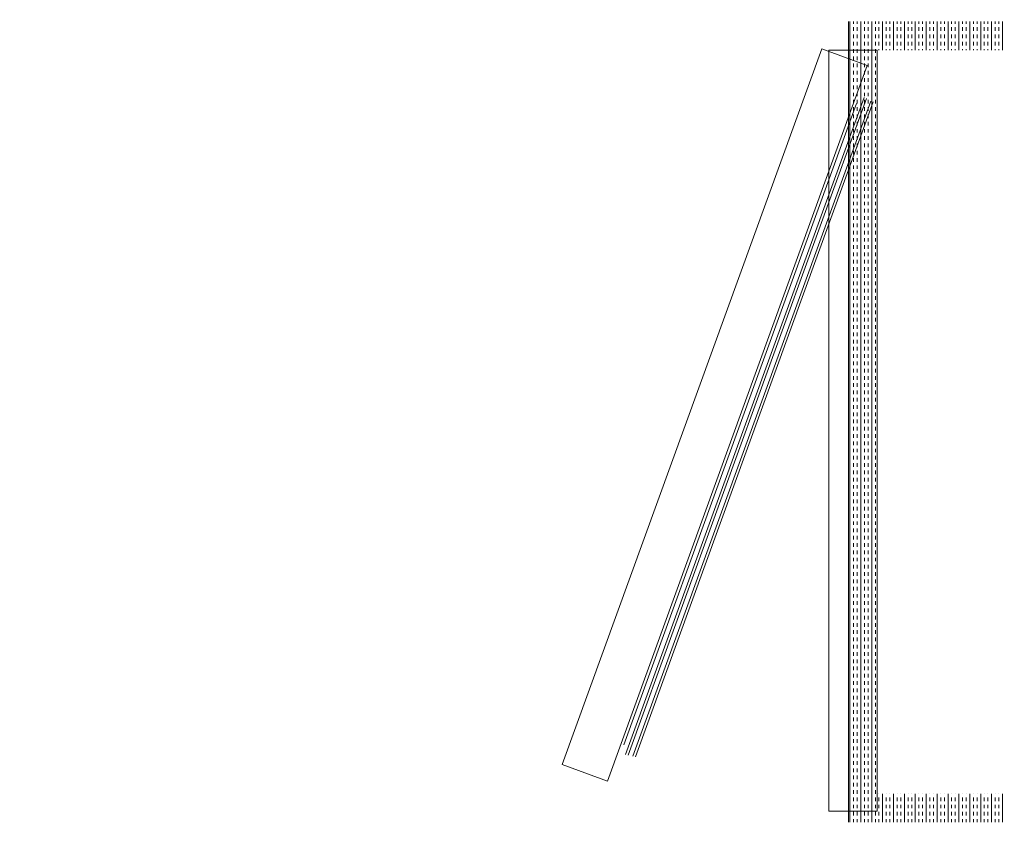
# Model space of a CAD drawing. Header units: millimetres. Extents: x -750 to 72845, y -24282 to 18874.
# Tile 150 of 154: x 69637 to 70500, y 15304 to 16007. Entities that reach past the tile are written whole.
import ezdxf

# ---------------------------------------------------------------- set-up
doc = ezdxf.new("R2010")
doc.units = ezdxf.units.MM
doc.header["$MEASUREMENT"] = 0
doc.layers.add('IRISH HOUSE_HYD AIRPORT_DRAINAGE LAYOUT 1$0$GREY SCALE', color=8, linetype='Continuous')
doc.layers.add('IRISH HOUSE_HYD AIRPORT_DRAINAGE LAYOUT 1$0$GREYSCALE', color=8, linetype='Continuous', lineweight=0)
doc.layers.add('M-MEP-ELPR-EQUIP', color=6, linetype='Continuous', lineweight=20)

# ---------------------------------------------------------------- blocks, each defined once
blk = doc.blocks.new('IRISH HOUSE_HYD AIRPORT_DRAINAGE LAYOUT 1$0$FLOOR PLAN')
at = {"layer": 'IRISH HOUSE_HYD AIRPORT_DRAINAGE LAYOUT 1$0$GREYSCALE', "color": 8, "lineweight": 0}
for p, q in [((20363.2, 15303.61), (20363.2, 16005.3)), ((20364.39, 15303.61), (20364.39, 16005.3)), ((20367.58, 16003.32), (20367.58, 16005.3)), ((20370.76, 16003.32), (20370.76, 16005.3)), ((20373.94, 15303.61), (20373.94, 16005.3)), ((20377.12, 16003.32), (20377.12, 16005.3)), ((20380.31, 16003.32), (20380.31, 16005.3)), ((20383.49, 15303.61), (20383.49, 16005.3)), ((20386.67, 16003.32), (20386.67, 16005.3)), ((20389.86, 16003.32), (20389.86, 16005.3)), ((20393.04, 15980.24), (20393.04, 16005.3)), ((20396.22, 16003.32), (20396.22, 16005.3)), ((20399.4, 16003.32), (20399.4, 16005.3)), ((20402.59, 15980.24), (20402.59, 16005.3)), ((20405.77, 16003.32), (20405.77, 16005.3)), ((20408.95, 16003.32), (20408.95, 16005.3)), ((20412.13, 15980.24), (20412.13, 16005.3)), ((20415.32, 16003.32), (20415.32, 16005.3)), ((20418.5, 16003.32), (20418.5, 16005.3)), ((20421.68, 15980.24), (20421.68, 16005.3)), ((20424.86, 16003.32), (20424.86, 16005.3)), ((20428.05, 16003.32), (20428.05, 16005.3)), ((20431.23, 15980.24), (20431.23, 16005.3)), ((20434.41, 16003.32), (20434.41, 16005.3)), ((20437.6, 16003.32), (20437.6, 16005.3)), ((20440.78, 15980.24), (20440.78, 16005.3)), ((20443.96, 16003.32), (20443.96, 16005.3)), ((20447.14, 16003.32), (20447.14, 16005.3)), ((20450.33, 15980.24), (20450.33, 16005.3)), ((20453.51, 16003.32), (20453.51, 16005.3)), ((20456.69, 16003.32), (20456.69, 16005.3)), ((20459.87, 15980.24), (20459.87, 16005.3)), ((20463.06, 16003.32), (20463.06, 16005.3)), ((20466.24, 16003.32), (20466.24, 16005.3)), ((20469.42, 15980.24), (20469.42, 16005.3)), ((20472.61, 16003.32), (20472.61, 16005.3)), ((20475.79, 16003.32), (20475.79, 16005.3)), ((20478.97, 15980.24), (20478.97, 16005.3)), ((20482.15, 16003.32), (20482.15, 16005.3)), ((20485.34, 16003.32), (20485.34, 16005.3)), ((20488.52, 15980.24), (20488.52, 16005.3)), ((20491.7, 16003.32), (20491.7, 16005.3)), ((20494.88, 16003.32), (20494.88, 16005.3)), ((20498.07, 15980.24), (20498.07, 16005.3)), ((20367.58, 15996.95), (20367.58, 16000.13)), ((20370.76, 15996.95), (20370.76, 16000.13)), ((20377.12, 15996.95), (20377.12, 16000.13)), ((20380.31, 15996.95), (20380.31, 16000.13)), ((20386.67, 15996.95), (20386.67, 16000.13)), ((20389.86, 15996.95), (20389.86, 16000.13)), ((20396.22, 15996.95), (20396.22, 16000.13)), ((20399.4, 15996.95), (20399.4, 16000.13)), ((20405.77, 15996.95), (20405.77, 16000.13)), ((20408.95, 15996.95), (20408.95, 16000.13)), ((20415.32, 15996.95), (20415.32, 16000.13)), ((20418.5, 15996.95), (20418.5, 16000.13)), ((20424.86, 15996.95), (20424.86, 16000.13)), ((20428.05, 15996.95), (20428.05, 16000.13)), ((20434.41, 15996.95), (20434.41, 16000.13)), ((20437.6, 15996.95), (20437.6, 16000.13)), ((20443.96, 15996.95), (20443.96, 16000.13)), ((20447.14, 15996.95), (20447.14, 16000.13)), ((20453.51, 15996.95), (20453.51, 16000.13)), ((20456.69, 15996.95), (20456.69, 16000.13)), ((20463.06, 15996.95), (20463.06, 16000.13)), ((20466.24, 15996.95), (20466.24, 16000.13)), ((20472.61, 15996.95), (20472.61, 16000.13)), ((20475.79, 15996.95), (20475.79, 16000.13)), ((20482.15, 15996.95), (20482.15, 16000.13)), ((20485.34, 15996.95), (20485.34, 16000.13)), ((20491.7, 15996.95), (20491.7, 16000.13)), ((20494.88, 15996.95), (20494.88, 16000.13)), ((20367.58, 15990.58), (20367.58, 15993.77)), ((20367.58, 15984.22), (20367.58, 15987.4)), ((20370.76, 15990.58), (20370.76, 15993.77)), ((20370.76, 15984.22), (20370.76, 15987.4)), ((20377.12, 15990.58), (20377.12, 15993.77)), ((20377.12, 15984.22), (20377.12, 15987.4)), ((20380.31, 15990.58), (20380.31, 15993.77)), ((20380.31, 15984.22), (20380.31, 15987.4)), ((20386.67, 15990.58), (20386.67, 15993.77)), ((20386.67, 15984.22), (20386.67, 15987.4)), ((20389.86, 15990.58), (20389.86, 15993.77)), ((20389.86, 15984.22), (20389.86, 15987.4)), ((20396.22, 15990.58), (20396.22, 15993.77)), ((20396.22, 15984.22), (20396.22, 15987.4)), ((20399.4, 15990.58), (20399.4, 15993.77)), ((20399.4, 15984.22), (20399.4, 15987.4)), ((20405.77, 15990.58), (20405.77, 15993.77)), ((20405.77, 15984.22), (20405.77, 15987.4)), ((20408.95, 15990.58), (20408.95, 15993.77)), ((20408.95, 15984.22), (20408.95, 15987.4)), ((20415.32, 15990.58), (20415.32, 15993.77)), ((20415.32, 15984.22), (20415.32, 15987.4)), ((20418.5, 15990.58), (20418.5, 15993.77)), ((20418.5, 15984.22), (20418.5, 15987.4)), ((20424.86, 15990.58), (20424.86, 15993.77)), ((20424.86, 15984.22), (20424.86, 15987.4)), ((20428.05, 15990.58), (20428.05, 15993.77)), ((20428.05, 15984.22), (20428.05, 15987.4)), ((20434.41, 15990.58), (20434.41, 15993.77)), ((20434.41, 15984.22), (20434.41, 15987.4)), ((20437.6, 15990.58), (20437.6, 15993.77)), ((20437.6, 15984.22), (20437.6, 15987.4)), ((20443.96, 15990.58), (20443.96, 15993.77)), ((20443.96, 15984.22), (20443.96, 15987.4)), ((20447.14, 15990.58), (20447.14, 15993.77)), ((20447.14, 15984.22), (20447.14, 15987.4)), ((20453.51, 15990.58), (20453.51, 15993.77)), ((20453.51, 15984.22), (20453.51, 15987.4)), ((20456.69, 15990.58), (20456.69, 15993.77)), ((20456.69, 15984.22), (20456.69, 15987.4)), ((20463.06, 15990.58), (20463.06, 15993.77)), ((20463.06, 15984.22), (20463.06, 15987.4)), ((20466.24, 15990.58), (20466.24, 15993.77)), ((20466.24, 15984.22), (20466.24, 15987.4)), ((20472.61, 15990.58), (20472.61, 15993.77)), ((20472.61, 15984.22), (20472.61, 15987.4)), ((20475.79, 15990.58), (20475.79, 15993.77)), ((20475.79, 15984.22), (20475.79, 15987.4)), ((20482.15, 15990.58), (20482.15, 15993.77)), ((20482.15, 15984.22), (20482.15, 15987.4)), ((20485.34, 15990.58), (20485.34, 15993.77)), ((20485.34, 15984.22), (20485.34, 15987.4)), ((20491.7, 15990.58), (20491.7, 15993.77)), ((20491.7, 15984.22), (20491.7, 15987.4)), ((20494.88, 15990.58), (20494.88, 15993.77)), ((20494.88, 15984.22), (20494.88, 15987.4)), ((20339.78, 15981.14), (20112.17, 15354.17)), ((20379.58, 15966.69), (20339.78, 15981.14)), ((20345.91, 15980.24), (20345.91, 15313.23)), ((20388.26, 15980.24), (20345.91, 15980.24)), ((20367.58, 15977.85), (20367.58, 15981.04)), ((20370.76, 15977.85), (20370.76, 15981.04)), ((20377.12, 15977.85), (20377.12, 15981.04)), ((20380.31, 15977.85), (20380.31, 15981.04)), ((20386.67, 15977.85), (20386.67, 15981.04)), ((20388.26, 15328.67), (20388.26, 15980.24)), ((20388.26, 15313.23), (20388.26, 15980.24)), ((20389.86, 15980.24), (20389.86, 15981.04)), ((20396.22, 15980.24), (20396.22, 15981.04)), ((20399.4, 15980.24), (20399.4, 15981.04)), ((20405.77, 15980.24), (20405.77, 15981.04)), ((20408.95, 15980.24), (20408.95, 15981.04)), ((20415.32, 15980.24), (20415.32, 15981.04)), ((20418.5, 15980.24), (20418.5, 15981.04)), ((20424.86, 15980.24), (20424.86, 15981.04)), ((20428.05, 15980.24), (20428.05, 15981.04)), ((20434.41, 15980.24), (20434.41, 15981.04)), ((20437.6, 15980.24), (20437.6, 15981.04)), ((20443.96, 15980.24), (20443.96, 15981.04)), ((20447.14, 15980.24), (20447.14, 15981.04)), ((20453.51, 15980.24), (20453.51, 15981.04)), ((20456.69, 15980.24), (20456.69, 15981.04)), ((20463.06, 15980.24), (20463.06, 15981.04)), ((20466.24, 15980.24), (20466.24, 15981.04)), ((20472.61, 15980.24), (20472.61, 15981.04)), ((20475.79, 15980.24), (20475.79, 15981.04)), ((20482.15, 15980.24), (20482.15, 15981.04)), ((20485.34, 15980.24), (20485.34, 15981.04)), ((20491.7, 15980.24), (20491.7, 15981.04)), ((20494.88, 15980.24), (20494.88, 15981.04)), ((20367.58, 15971.49), (20367.58, 15974.67)), ((20370.76, 15971.49), (20370.76, 15974.67)), ((20377.12, 15971.49), (20377.12, 15974.67)), ((20380.31, 15971.49), (20380.31, 15974.67)), ((20386.67, 15971.49), (20386.67, 15974.67)), ((20151.98, 15339.71), (20379.58, 15966.69)), ((20367.58, 15965.12), (20367.58, 15968.31)), ((20367.58, 15958.76), (20367.58, 15961.94)), ((20370.76, 15965.12), (20370.76, 15968.31)), ((20370.76, 15958.76), (20370.76, 15961.94)), ((20377.12, 15965.12), (20377.12, 15968.31)), ((20377.12, 15958.76), (20377.12, 15961.94)), ((20380.31, 15965.12), (20380.31, 15968.31)), ((20380.31, 15958.76), (20380.31, 15961.94)), ((20386.67, 15965.12), (20386.67, 15968.31)), ((20386.67, 15958.76), (20386.67, 15961.94)), ((20367.58, 15952.39), (20367.58, 15955.58)), ((20370.76, 15952.39), (20370.76, 15955.58)), ((20377.12, 15952.39), (20377.12, 15955.58)), ((20380.31, 15952.39), (20380.31, 15955.58)), ((20386.67, 15952.39), (20386.67, 15955.58)), ((20367.58, 15946.03), (20367.58, 15949.21)), ((20370.76, 15946.03), (20370.76, 15949.21)), ((20377.12, 15946.03), (20377.12, 15949.21)), ((20380.31, 15946.03), (20380.31, 15949.21)), ((20386.67, 15946.03), (20386.67, 15949.21)), ((20376.76, 15938.55), (20167.87, 15363.11)), ((20169.96, 15362.36), (20378.85, 15937.79)), ((20382.66, 15935.55), (20174.31, 15361.63)), ((20384.8, 15934.77), (20176.45, 15360.86)), ((20367.58, 15939.66), (20367.58, 15942.84)), ((20367.58, 15933.3), (20367.58, 15936.48)), ((20370.76, 15939.66), (20370.76, 15942.84)), ((20370.76, 15933.3), (20370.76, 15936.48)), ((20377.12, 15939.66), (20377.12, 15942.84)), ((20377.12, 15933.3), (20377.12, 15936.48)), ((20380.31, 15939.66), (20380.31, 15942.84)), ((20380.31, 15933.3), (20380.31, 15936.48)), ((20386.67, 15939.66), (20386.67, 15942.84)), ((20386.67, 15933.3), (20386.67, 15936.48)), ((20166.23, 15371.34), (20370.23, 15933.29)), ((20367.58, 15926.93), (20367.58, 15930.11)), ((20370.76, 15926.93), (20370.76, 15930.11)), ((20377.12, 15926.93), (20377.12, 15930.11)), ((20380.31, 15926.93), (20380.31, 15930.11)), ((20386.67, 15926.93), (20386.67, 15930.11)), ((20367.58, 15920.57), (20367.58, 15923.75)), ((20367.58, 15914.2), (20367.58, 15917.38)), ((20370.76, 15920.57), (20370.76, 15923.75)), ((20370.76, 15914.2), (20370.76, 15917.38)), ((20377.12, 15920.57), (20377.12, 15923.75)), ((20377.12, 15914.2), (20377.12, 15917.38)), ((20380.31, 15920.57), (20380.31, 15923.75)), ((20380.31, 15914.2), (20380.31, 15917.38)), ((20386.67, 15920.57), (20386.67, 15923.75)), ((20386.67, 15914.2), (20386.67, 15917.38)), ((20367.58, 15907.83), (20367.58, 15911.02)), ((20370.76, 15907.83), (20370.76, 15911.02)), ((20377.12, 15907.83), (20377.12, 15911.02)), ((20380.31, 15907.83), (20380.31, 15911.02)), ((20386.67, 15907.83), (20386.67, 15911.02)), ((20367.58, 15901.47), (20367.58, 15904.65)), ((20370.76, 15901.47), (20370.76, 15904.65)), ((20377.12, 15901.47), (20377.12, 15904.65)), ((20380.31, 15901.47), (20380.31, 15904.65)), ((20386.67, 15901.47), (20386.67, 15904.65)), ((20367.58, 15895.1), (20367.58, 15898.29)), ((20367.58, 15888.74), (20367.58, 15891.92)), ((20370.76, 15895.1), (20370.76, 15898.29)), ((20370.76, 15888.74), (20370.76, 15891.92)), ((20377.12, 15895.1), (20377.12, 15898.29)), ((20377.12, 15888.74), (20377.12, 15891.92)), ((20380.31, 15895.1), (20380.31, 15898.29)), ((20380.31, 15888.74), (20380.31, 15891.92)), ((20386.67, 15895.1), (20386.67, 15898.29)), ((20386.67, 15888.74), (20386.67, 15891.92)), ((20367.58, 15882.37), (20367.58, 15885.56)), ((20370.76, 15882.37), (20370.76, 15885.56)), ((20377.12, 15882.37), (20377.12, 15885.56)), ((20380.31, 15882.37), (20380.31, 15885.56)), ((20386.67, 15882.37), (20386.67, 15885.56)), ((20367.58, 15876.01), (20367.58, 15879.19)), ((20370.76, 15876.01), (20370.76, 15879.19)), ((20377.12, 15876.01), (20377.12, 15879.19)), ((20380.31, 15876.01), (20380.31, 15879.19)), ((20386.67, 15876.01), (20386.67, 15879.19)), ((20367.58, 15869.64), (20367.58, 15872.82)), ((20367.58, 15863.28), (20367.58, 15866.46)), ((20370.76, 15869.64), (20370.76, 15872.82)), ((20370.76, 15863.28), (20370.76, 15866.46)), ((20377.12, 15869.64), (20377.12, 15872.82)), ((20377.12, 15863.28), (20377.12, 15866.46)), ((20380.31, 15869.64), (20380.31, 15872.82)), ((20380.31, 15863.28), (20380.31, 15866.46)), ((20386.67, 15869.64), (20386.67, 15872.82)), ((20386.67, 15863.28), (20386.67, 15866.46)), ((20367.58, 15856.91), (20367.58, 15860.09)), ((20370.76, 15856.91), (20370.76, 15860.09)), ((20377.12, 15856.91), (20377.12, 15860.09)), ((20380.31, 15856.91), (20380.31, 15860.09)), ((20386.67, 15856.91), (20386.67, 15860.09)), ((20367.58, 15850.55), (20367.58, 15853.73)), ((20370.76, 15850.55), (20370.76, 15853.73)), ((20377.12, 15850.55), (20377.12, 15853.73)), ((20380.31, 15850.55), (20380.31, 15853.73)), ((20386.67, 15850.55), (20386.67, 15853.73)), ((20367.58, 15844.18), (20367.58, 15847.36)), ((20367.58, 15837.82), (20367.58, 15841)), ((20370.76, 15844.18), (20370.76, 15847.36)), ((20370.76, 15837.82), (20370.76, 15841)), ((20377.12, 15844.18), (20377.12, 15847.36)), ((20377.12, 15837.82), (20377.12, 15841)), ((20380.31, 15844.18), (20380.31, 15847.36)), ((20380.31, 15837.82), (20380.31, 15841)), ((20386.67, 15844.18), (20386.67, 15847.36)), ((20386.67, 15837.82), (20386.67, 15841)), ((20367.58, 15831.45), (20367.58, 15834.63)), ((20370.76, 15831.45), (20370.76, 15834.63)), ((20377.12, 15831.45), (20377.12, 15834.63)), ((20380.31, 15831.45), (20380.31, 15834.63)), ((20386.67, 15831.45), (20386.67, 15834.63)), ((20367.58, 15825.08), (20367.58, 15828.27)), ((20370.76, 15825.08), (20370.76, 15828.27)), ((20377.12, 15825.08), (20377.12, 15828.27)), ((20380.31, 15825.08), (20380.31, 15828.27)), ((20386.67, 15825.08), (20386.67, 15828.27)), ((20367.58, 15818.72), (20367.58, 15821.9)), ((20367.58, 15812.35), (20367.58, 15815.54)), ((20370.76, 15818.72), (20370.76, 15821.9)), ((20370.76, 15812.35), (20370.76, 15815.54)), ((20377.12, 15818.72), (20377.12, 15821.9)), ((20377.12, 15812.35), (20377.12, 15815.54)), ((20380.31, 15818.72), (20380.31, 15821.9)), ((20380.31, 15812.35), (20380.31, 15815.54)), ((20386.67, 15818.72), (20386.67, 15821.9)), ((20386.67, 15812.35), (20386.67, 15815.54)), ((20367.58, 15805.99), (20367.58, 15809.17)), ((20370.76, 15805.99), (20370.76, 15809.17)), ((20377.12, 15805.99), (20377.12, 15809.17)), ((20380.31, 15805.99), (20380.31, 15809.17)), ((20386.67, 15805.99), (20386.67, 15809.17)), ((20367.58, 15799.62), (20367.58, 15802.81)), ((20370.76, 15799.62), (20370.76, 15802.81)), ((20377.12, 15799.62), (20377.12, 15802.81)), ((20380.31, 15799.62), (20380.31, 15802.81)), ((20386.67, 15799.62), (20386.67, 15802.81)), ((20367.58, 15793.26), (20367.58, 15796.44)), ((20367.58, 15786.89), (20367.58, 15790.07)), ((20370.76, 15793.26), (20370.76, 15796.44)), ((20370.76, 15786.89), (20370.76, 15790.07)), ((20377.12, 15793.26), (20377.12, 15796.44)), ((20377.12, 15786.89), (20377.12, 15790.07)), ((20380.31, 15793.26), (20380.31, 15796.44)), ((20380.31, 15786.89), (20380.31, 15790.07)), ((20386.67, 15793.26), (20386.67, 15796.44)), ((20386.67, 15786.89), (20386.67, 15790.07)), ((20367.58, 15780.53), (20367.58, 15783.71)), ((20370.76, 15780.53), (20370.76, 15783.71)), ((20377.12, 15780.53), (20377.12, 15783.71)), ((20380.31, 15780.53), (20380.31, 15783.71)), ((20386.67, 15780.53), (20386.67, 15783.71)), ((20367.58, 15774.16), (20367.58, 15777.34)), ((20367.58, 15767.8), (20367.58, 15770.98)), ((20370.76, 15774.16), (20370.76, 15777.34)), ((20370.76, 15767.8), (20370.76, 15770.98)), ((20377.12, 15774.16), (20377.12, 15777.34)), ((20377.12, 15767.8), (20377.12, 15770.98)), ((20380.31, 15774.16), (20380.31, 15777.34)), ((20380.31, 15767.8), (20380.31, 15770.98)), ((20386.67, 15774.16), (20386.67, 15777.34)), ((20386.67, 15767.8), (20386.67, 15770.98)), ((20367.58, 15761.43), (20367.58, 15764.61)), ((20370.76, 15761.43), (20370.76, 15764.61)), ((20377.12, 15761.43), (20377.12, 15764.61)), ((20380.31, 15761.43), (20380.31, 15764.61)), ((20386.67, 15761.43), (20386.67, 15764.61)), ((20367.58, 15755.07), (20367.58, 15758.25)), ((20370.76, 15755.07), (20370.76, 15758.25)), ((20377.12, 15755.07), (20377.12, 15758.25)), ((20380.31, 15755.07), (20380.31, 15758.25)), ((20386.67, 15755.07), (20386.67, 15758.25)), ((20367.58, 15748.7), (20367.58, 15751.88)), ((20367.58, 15742.33), (20367.58, 15745.52)), ((20370.76, 15748.7), (20370.76, 15751.88)), ((20370.76, 15742.33), (20370.76, 15745.52)), ((20377.12, 15748.7), (20377.12, 15751.88)), ((20377.12, 15742.33), (20377.12, 15745.52)), ((20380.31, 15748.7), (20380.31, 15751.88)), ((20380.31, 15742.33), (20380.31, 15745.52)), ((20386.67, 15748.7), (20386.67, 15751.88)), ((20386.67, 15742.33), (20386.67, 15745.52)), ((20367.58, 15735.97), (20367.58, 15739.15)), ((20370.76, 15735.97), (20370.76, 15739.15)), ((20377.12, 15735.97), (20377.12, 15739.15)), ((20380.31, 15735.97), (20380.31, 15739.15)), ((20386.67, 15735.97), (20386.67, 15739.15)), ((20367.58, 15729.6), (20367.58, 15732.79)), ((20370.76, 15729.6), (20370.76, 15732.79)), ((20377.12, 15729.6), (20377.12, 15732.79)), ((20380.31, 15729.6), (20380.31, 15732.79)), ((20386.67, 15729.6), (20386.67, 15732.79)), ((20367.58, 15723.24), (20367.58, 15726.42)), ((20367.58, 15716.87), (20367.58, 15720.06)), ((20370.76, 15723.24), (20370.76, 15726.42)), ((20370.76, 15716.87), (20370.76, 15720.06)), ((20377.12, 15723.24), (20377.12, 15726.42)), ((20377.12, 15716.87), (20377.12, 15720.06)), ((20380.31, 15723.24), (20380.31, 15726.42)), ((20380.31, 15716.87), (20380.31, 15720.06)), ((20386.67, 15723.24), (20386.67, 15726.42)), ((20386.67, 15716.87), (20386.67, 15720.06)), ((20367.58, 15710.51), (20367.58, 15713.69)), ((20370.76, 15710.51), (20370.76, 15713.69)), ((20377.12, 15710.51), (20377.12, 15713.69)), ((20380.31, 15710.51), (20380.31, 15713.69)), ((20386.67, 15710.51), (20386.67, 15713.69)), ((20367.58, 15704.14), (20367.58, 15707.32)), ((20370.76, 15704.14), (20370.76, 15707.32)), ((20377.12, 15704.14), (20377.12, 15707.32)), ((20380.31, 15704.14), (20380.31, 15707.32)), ((20386.67, 15704.14), (20386.67, 15707.32)), ((20367.58, 15697.78), (20367.58, 15700.96)), ((20367.58, 15691.41), (20367.58, 15694.59)), ((20370.76, 15697.78), (20370.76, 15700.96)), ((20370.76, 15691.41), (20370.76, 15694.59)), ((20377.12, 15697.78), (20377.12, 15700.96)), ((20377.12, 15691.41), (20377.12, 15694.59)), ((20380.31, 15697.78), (20380.31, 15700.96)), ((20380.31, 15691.41), (20380.31, 15694.59)), ((20386.67, 15697.78), (20386.67, 15700.96)), ((20386.67, 15691.41), (20386.67, 15694.59)), ((20367.58, 15685.05), (20367.58, 15688.23)), ((20370.76, 15685.05), (20370.76, 15688.23)), ((20377.12, 15685.05), (20377.12, 15688.23)), ((20380.31, 15685.05), (20380.31, 15688.23)), ((20386.67, 15685.05), (20386.67, 15688.23)), ((20367.58, 15678.68), (20367.58, 15681.86)), ((20370.76, 15678.68), (20370.76, 15681.86)), ((20377.12, 15678.68), (20377.12, 15681.86)), ((20380.31, 15678.68), (20380.31, 15681.86)), ((20386.67, 15678.68), (20386.67, 15681.86)), ((20367.58, 15672.32), (20367.58, 15675.5)), ((20367.58, 15665.95), (20367.58, 15669.13)), ((20370.76, 15672.32), (20370.76, 15675.5)), ((20370.76, 15665.95), (20370.76, 15669.13)), ((20377.12, 15672.32), (20377.12, 15675.5)), ((20377.12, 15665.95), (20377.12, 15669.13)), ((20380.31, 15672.32), (20380.31, 15675.5)), ((20380.31, 15665.95), (20380.31, 15669.13)), ((20386.67, 15672.32), (20386.67, 15675.5)), ((20386.67, 15665.95), (20386.67, 15669.13)), ((20367.58, 15659.58), (20367.58, 15662.77)), ((20370.76, 15659.58), (20370.76, 15662.77)), ((20377.12, 15659.58), (20377.12, 15662.77)), ((20380.31, 15659.58), (20380.31, 15662.77)), ((20386.67, 15659.58), (20386.67, 15662.77)), ((20367.58, 15653.22), (20367.58, 15656.4)), ((20367.58, 15646.85), (20367.58, 15650.04)), ((20370.76, 15653.22), (20370.76, 15656.4)), ((20370.76, 15646.85), (20370.76, 15650.04)), ((20377.12, 15653.22), (20377.12, 15656.4)), ((20377.12, 15646.85), (20377.12, 15650.04)), ((20380.31, 15653.22), (20380.31, 15656.4)), ((20380.31, 15646.85), (20380.31, 15650.04)), ((20386.67, 15653.22), (20386.67, 15656.4)), ((20386.67, 15646.85), (20386.67, 15650.04)), ((20367.58, 15640.49), (20367.58, 15643.67)), ((20370.76, 15640.49), (20370.76, 15643.67)), ((20377.12, 15640.49), (20377.12, 15643.67)), ((20380.31, 15640.49), (20380.31, 15643.67)), ((20386.67, 15640.49), (20386.67, 15643.67)), ((20367.58, 15634.12), (20367.58, 15637.31)), ((20370.76, 15634.12), (20370.76, 15637.31)), ((20377.12, 15634.12), (20377.12, 15637.31)), ((20380.31, 15634.12), (20380.31, 15637.31)), ((20386.67, 15634.12), (20386.67, 15637.31)), ((20367.58, 15627.76), (20367.58, 15630.94)), ((20367.58, 15621.39), (20367.58, 15624.57)), ((20370.76, 15627.76), (20370.76, 15630.94)), ((20370.76, 15621.39), (20370.76, 15624.57)), ((20377.12, 15627.76), (20377.12, 15630.94)), ((20377.12, 15621.39), (20377.12, 15624.57)), ((20380.31, 15627.76), (20380.31, 15630.94)), ((20380.31, 15621.39), (20380.31, 15624.57)), ((20386.67, 15627.76), (20386.67, 15630.94)), ((20386.67, 15621.39), (20386.67, 15624.57)), ((20367.58, 15615.03), (20367.58, 15618.21)), ((20370.76, 15615.03), (20370.76, 15618.21)), ((20377.12, 15615.03), (20377.12, 15618.21)), ((20380.31, 15615.03), (20380.31, 15618.21)), ((20386.67, 15615.03), (20386.67, 15618.21)), ((20367.58, 15608.66), (20367.58, 15611.84)), ((20370.76, 15608.66), (20370.76, 15611.84)), ((20377.12, 15608.66), (20377.12, 15611.84)), ((20380.31, 15608.66), (20380.31, 15611.84)), ((20386.67, 15608.66), (20386.67, 15611.84)), ((20367.58, 15602.3), (20367.58, 15605.48)), ((20367.58, 15595.93), (20367.58, 15599.11)), ((20370.76, 15602.3), (20370.76, 15605.48)), ((20370.76, 15595.93), (20370.76, 15599.11)), ((20377.12, 15602.3), (20377.12, 15605.48)), ((20377.12, 15595.93), (20377.12, 15599.11)), ((20380.31, 15602.3), (20380.31, 15605.48)), ((20380.31, 15595.93), (20380.31, 15599.11)), ((20386.67, 15602.3), (20386.67, 15605.48)), ((20386.67, 15595.93), (20386.67, 15599.11)), ((20367.58, 15589.57), (20367.58, 15592.75)), ((20370.76, 15589.57), (20370.76, 15592.75)), ((20377.12, 15589.57), (20377.12, 15592.75)), ((20380.31, 15589.57), (20380.31, 15592.75)), ((20386.67, 15589.57), (20386.67, 15592.75)), ((20367.58, 15583.2), (20367.58, 15586.38)), ((20370.76, 15583.2), (20370.76, 15586.38)), ((20377.12, 15583.2), (20377.12, 15586.38)), ((20380.31, 15583.2), (20380.31, 15586.38)), ((20386.67, 15583.2), (20386.67, 15586.38)), ((20367.58, 15576.83), (20367.58, 15580.02)), ((20367.58, 15570.47), (20367.58, 15573.65)), ((20370.76, 15576.83), (20370.76, 15580.02)), ((20370.76, 15570.47), (20370.76, 15573.65)), ((20377.12, 15576.83), (20377.12, 15580.02)), ((20377.12, 15570.47), (20377.12, 15573.65)), ((20380.31, 15576.83), (20380.31, 15580.02)), ((20380.31, 15570.47), (20380.31, 15573.65)), ((20386.67, 15576.83), (20386.67, 15580.02)), ((20386.67, 15570.47), (20386.67, 15573.65)), ((20367.58, 15564.1), (20367.58, 15567.29)), ((20370.76, 15564.1), (20370.76, 15567.29)), ((20377.12, 15564.1), (20377.12, 15567.29)), ((20380.31, 15564.1), (20380.31, 15567.29)), ((20386.67, 15564.1), (20386.67, 15567.29)), ((20367.58, 15557.74), (20367.58, 15560.92)), ((20370.76, 15557.74), (20370.76, 15560.92)), ((20377.12, 15557.74), (20377.12, 15560.92)), ((20380.31, 15557.74), (20380.31, 15560.92)), ((20386.67, 15557.74), (20386.67, 15560.92)), ((20367.58, 15551.37), (20367.58, 15554.56)), ((20367.58, 15545.01), (20367.58, 15548.19)), ((20370.76, 15551.37), (20370.76, 15554.56)), ((20370.76, 15545.01), (20370.76, 15548.19)), ((20377.12, 15551.37), (20377.12, 15554.56)), ((20377.12, 15545.01), (20377.12, 15548.19)), ((20380.31, 15551.37), (20380.31, 15554.56)), ((20380.31, 15545.01), (20380.31, 15548.19)), ((20386.67, 15551.37), (20386.67, 15554.56)), ((20386.67, 15545.01), (20386.67, 15548.19)), ((20367.58, 15538.64), (20367.58, 15541.82)), ((20370.76, 15538.64), (20370.76, 15541.82)), ((20377.12, 15538.64), (20377.12, 15541.82)), ((20380.31, 15538.64), (20380.31, 15541.82)), ((20386.67, 15538.64), (20386.67, 15541.82)), ((20367.58, 15532.28), (20367.58, 15535.46)), ((20367.58, 15525.91), (20367.58, 15529.09)), ((20370.76, 15532.28), (20370.76, 15535.46)), ((20370.76, 15525.91), (20370.76, 15529.09)), ((20377.12, 15532.28), (20377.12, 15535.46)), ((20377.12, 15525.91), (20377.12, 15529.09)), ((20380.31, 15532.28), (20380.31, 15535.46)), ((20380.31, 15525.91), (20380.31, 15529.09)), ((20386.67, 15532.28), (20386.67, 15535.46)), ((20386.67, 15525.91), (20386.67, 15529.09)), ((20367.58, 15519.55), (20367.58, 15522.73)), ((20370.76, 15519.55), (20370.76, 15522.73)), ((20377.12, 15519.55), (20377.12, 15522.73)), ((20380.31, 15519.55), (20380.31, 15522.73)), ((20386.67, 15519.55), (20386.67, 15522.73)), ((20367.58, 15513.18), (20367.58, 15516.36)), ((20370.76, 15513.18), (20370.76, 15516.36)), ((20377.12, 15513.18), (20377.12, 15516.36)), ((20380.31, 15513.18), (20380.31, 15516.36)), ((20386.67, 15513.18), (20386.67, 15516.36)), ((20367.58, 15506.82), (20367.58, 15510)), ((20367.58, 15500.45), (20367.58, 15503.63)), ((20370.76, 15506.82), (20370.76, 15510)), ((20370.76, 15500.45), (20370.76, 15503.63)), ((20377.12, 15506.82), (20377.12, 15510)), ((20377.12, 15500.45), (20377.12, 15503.63)), ((20380.31, 15506.82), (20380.31, 15510)), ((20380.31, 15500.45), (20380.31, 15503.63)), ((20386.67, 15506.82), (20386.67, 15510)), ((20386.67, 15500.45), (20386.67, 15503.63)), ((20367.58, 15494.08), (20367.58, 15497.27)), ((20370.76, 15494.08), (20370.76, 15497.27)), ((20377.12, 15494.08), (20377.12, 15497.27)), ((20380.31, 15494.08), (20380.31, 15497.27)), ((20386.67, 15494.08), (20386.67, 15497.27)), ((20367.58, 15487.72), (20367.58, 15490.9)), ((20370.76, 15487.72), (20370.76, 15490.9)), ((20377.12, 15487.72), (20377.12, 15490.9)), ((20380.31, 15487.72), (20380.31, 15490.9)), ((20386.67, 15487.72), (20386.67, 15490.9)), ((20367.58, 15481.35), (20367.58, 15484.54)), ((20367.58, 15474.99), (20367.58, 15478.17)), ((20370.76, 15481.35), (20370.76, 15484.54)), ((20370.76, 15474.99), (20370.76, 15478.17)), ((20377.12, 15481.35), (20377.12, 15484.54)), ((20377.12, 15474.99), (20377.12, 15478.17)), ((20380.31, 15481.35), (20380.31, 15484.54)), ((20380.31, 15474.99), (20380.31, 15478.17)), ((20386.67, 15481.35), (20386.67, 15484.54)), ((20386.67, 15474.99), (20386.67, 15478.17)), ((20367.58, 15468.62), (20367.58, 15471.81)), ((20370.76, 15468.62), (20370.76, 15471.81)), ((20377.12, 15468.62), (20377.12, 15471.81)), ((20380.31, 15468.62), (20380.31, 15471.81)), ((20386.67, 15468.62), (20386.67, 15471.81)), ((20367.58, 15462.26), (20367.58, 15465.44)), ((20370.76, 15462.26), (20370.76, 15465.44)), ((20377.12, 15462.26), (20377.12, 15465.44)), ((20380.31, 15462.26), (20380.31, 15465.44)), ((20386.67, 15462.26), (20386.67, 15465.44)), ((20367.58, 15455.89), (20367.58, 15459.07)), ((20367.58, 15449.53), (20367.58, 15452.71)), ((20370.76, 15455.89), (20370.76, 15459.07)), ((20370.76, 15449.53), (20370.76, 15452.71)), ((20377.12, 15455.89), (20377.12, 15459.07)), ((20377.12, 15449.53), (20377.12, 15452.71)), ((20380.31, 15455.89), (20380.31, 15459.07)), ((20380.31, 15449.53), (20380.31, 15452.71)), ((20386.67, 15455.89), (20386.67, 15459.07)), ((20386.67, 15449.53), (20386.67, 15452.71)), ((20367.58, 15443.16), (20367.58, 15446.34)), ((20370.76, 15443.16), (20370.76, 15446.34)), ((20377.12, 15443.16), (20377.12, 15446.34)), ((20380.31, 15443.16), (20380.31, 15446.34)), ((20386.67, 15443.16), (20386.67, 15446.34)), ((20367.58, 15436.8), (20367.58, 15439.98)), ((20370.76, 15436.8), (20370.76, 15439.98)), ((20377.12, 15436.8), (20377.12, 15439.98)), ((20380.31, 15436.8), (20380.31, 15439.98)), ((20386.67, 15436.8), (20386.67, 15439.98)), ((20367.58, 15430.43), (20367.58, 15433.61)), ((20367.58, 15424.07), (20367.58, 15427.25)), ((20370.76, 15430.43), (20370.76, 15433.61)), ((20370.76, 15424.07), (20370.76, 15427.25)), ((20377.12, 15430.43), (20377.12, 15433.61)), ((20377.12, 15424.07), (20377.12, 15427.25)), ((20380.31, 15430.43), (20380.31, 15433.61)), ((20380.31, 15424.07), (20380.31, 15427.25)), ((20386.67, 15430.43), (20386.67, 15433.61)), ((20386.67, 15424.07), (20386.67, 15427.25)), ((20367.58, 15417.7), (20367.58, 15420.88)), ((20370.76, 15417.7), (20370.76, 15420.88)), ((20377.12, 15417.7), (20377.12, 15420.88)), ((20380.31, 15417.7), (20380.31, 15420.88)), ((20386.67, 15417.7), (20386.67, 15420.88)), ((20367.58, 15411.33), (20367.58, 15414.52)), ((20370.76, 15411.33), (20370.76, 15414.52)), ((20377.12, 15411.33), (20377.12, 15414.52)), ((20380.31, 15411.33), (20380.31, 15414.52)), ((20386.67, 15411.33), (20386.67, 15414.52)), ((20367.58, 15404.97), (20367.58, 15408.15)), ((20367.58, 15398.6), (20367.58, 15401.79)), ((20370.76, 15404.97), (20370.76, 15408.15)), ((20370.76, 15398.6), (20370.76, 15401.79)), ((20377.12, 15404.97), (20377.12, 15408.15)), ((20377.12, 15398.6), (20377.12, 15401.79)), ((20380.31, 15404.97), (20380.31, 15408.15)), ((20380.31, 15398.6), (20380.31, 15401.79)), ((20386.67, 15404.97), (20386.67, 15408.15)), ((20386.67, 15398.6), (20386.67, 15401.79)), ((20367.58, 15392.24), (20367.58, 15395.42)), ((20370.76, 15392.24), (20370.76, 15395.42)), ((20377.12, 15392.24), (20377.12, 15395.42)), ((20380.31, 15392.24), (20380.31, 15395.42)), ((20386.67, 15392.24), (20386.67, 15395.42)), ((20367.58, 15385.87), (20367.58, 15389.06)), ((20367.58, 15379.51), (20367.58, 15382.69)), ((20370.76, 15385.87), (20370.76, 15389.06)), ((20370.76, 15379.51), (20370.76, 15382.69)), ((20377.12, 15385.87), (20377.12, 15389.06)), ((20377.12, 15379.51), (20377.12, 15382.69)), ((20380.31, 15385.87), (20380.31, 15389.06)), ((20380.31, 15379.51), (20380.31, 15382.69)), ((20386.67, 15385.87), (20386.67, 15389.06)), ((20386.67, 15379.51), (20386.67, 15382.69)), ((20367.58, 15373.14), (20367.58, 15376.32)), ((20370.76, 15373.14), (20370.76, 15376.32)), ((20377.12, 15373.14), (20377.12, 15376.32)), ((20380.31, 15373.14), (20380.31, 15376.32)), ((20386.67, 15373.14), (20386.67, 15376.32)), ((20367.58, 15366.78), (20367.58, 15369.96)), ((20370.76, 15366.78), (20370.76, 15369.96)), ((20377.12, 15366.78), (20377.12, 15369.96)), ((20380.31, 15366.78), (20380.31, 15369.96)), ((20386.67, 15366.78), (20386.67, 15369.96)), ((20367.58, 15360.41), (20367.58, 15363.59)), ((20367.58, 15354.05), (20367.58, 15357.23)), ((20370.76, 15360.41), (20370.76, 15363.59)), ((20370.76, 15354.05), (20370.76, 15357.23)), ((20377.12, 15360.41), (20377.12, 15363.59)), ((20377.12, 15354.05), (20377.12, 15357.23)), ((20380.31, 15360.41), (20380.31, 15363.59)), ((20380.31, 15354.05), (20380.31, 15357.23)), ((20386.67, 15360.41), (20386.67, 15363.59)), ((20386.67, 15354.05), (20386.67, 15357.23)), ((20112.17, 15354.17), (20151.98, 15339.71)), ((20367.58, 15347.68), (20367.58, 15350.86)), ((20370.76, 15347.68), (20370.76, 15350.86)), ((20377.12, 15347.68), (20377.12, 15350.86)), ((20380.31, 15347.68), (20380.31, 15350.86)), ((20386.67, 15347.68), (20386.67, 15350.86)), ((20367.58, 15341.31), (20367.58, 15344.5)), ((20370.76, 15341.31), (20370.76, 15344.5)), ((20377.12, 15341.31), (20377.12, 15344.5)), ((20380.31, 15341.31), (20380.31, 15344.5)), ((20386.67, 15341.31), (20386.67, 15344.5)), ((20367.58, 15334.95), (20367.58, 15338.13)), ((20367.58, 15328.58), (20367.58, 15331.77)), ((20370.76, 15334.95), (20370.76, 15338.13)), ((20370.76, 15328.58), (20370.76, 15331.77)), ((20377.12, 15334.95), (20377.12, 15338.13)), ((20377.12, 15328.58), (20377.12, 15331.77)), ((20380.31, 15334.95), (20380.31, 15338.13)), ((20380.31, 15328.58), (20380.31, 15331.77)), ((20386.67, 15334.95), (20386.67, 15338.13)), ((20386.67, 15328.58), (20386.67, 15331.77)), ((20367.58, 15322.22), (20367.58, 15325.4)), ((20370.76, 15322.22), (20370.76, 15325.4)), ((20377.12, 15322.22), (20377.12, 15325.4)), ((20380.31, 15322.22), (20380.31, 15325.4)), ((20386.67, 15322.22), (20386.67, 15325.4)), ((20389.86, 15328.58), (20389.86, 15328.67)), ((20389.86, 15322.22), (20389.86, 15325.4)), ((20393.04, 15303.61), (20393.04, 15328.67)), ((20396.22, 15328.58), (20396.22, 15328.67)), ((20396.22, 15322.22), (20396.22, 15325.4)), ((20399.4, 15328.58), (20399.4, 15328.67)), ((20399.4, 15322.22), (20399.4, 15325.4)), ((20402.59, 15303.61), (20402.59, 15328.67)), ((20405.77, 15328.58), (20405.77, 15328.67)), ((20405.77, 15322.22), (20405.77, 15325.4)), ((20408.95, 15328.58), (20408.95, 15328.67)), ((20408.95, 15322.22), (20408.95, 15325.4)), ((20412.13, 15303.61), (20412.13, 15328.67)), ((20415.32, 15328.58), (20415.32, 15328.67)), ((20415.32, 15322.22), (20415.32, 15325.4)), ((20418.5, 15328.58), (20418.5, 15328.67)), ((20418.5, 15322.22), (20418.5, 15325.4)), ((20421.68, 15303.61), (20421.68, 15328.67)), ((20424.86, 15328.58), (20424.86, 15328.67)), ((20424.86, 15322.22), (20424.86, 15325.4)), ((20428.05, 15328.58), (20428.05, 15328.67)), ((20428.05, 15322.22), (20428.05, 15325.4)), ((20431.23, 15303.61), (20431.23, 15328.67)), ((20434.41, 15328.58), (20434.41, 15328.67)), ((20434.41, 15322.22), (20434.41, 15325.4)), ((20437.6, 15328.58), (20437.6, 15328.67)), ((20437.6, 15322.22), (20437.6, 15325.4)), ((20440.78, 15303.61), (20440.78, 15328.67)), ((20443.96, 15328.58), (20443.96, 15328.67)), ((20443.96, 15322.22), (20443.96, 15325.4)), ((20447.14, 15328.58), (20447.14, 15328.67)), ((20447.14, 15322.22), (20447.14, 15325.4)), ((20450.33, 15303.61), (20450.33, 15328.67)), ((20453.51, 15328.58), (20453.51, 15328.67)), ((20453.51, 15322.22), (20453.51, 15325.4)), ((20456.69, 15328.58), (20456.69, 15328.67)), ((20456.69, 15322.22), (20456.69, 15325.4)), ((20459.87, 15303.61), (20459.87, 15328.67)), ((20463.06, 15328.58), (20463.06, 15328.67)), ((20463.06, 15322.22), (20463.06, 15325.4)), ((20466.24, 15328.58), (20466.24, 15328.67)), ((20466.24, 15322.22), (20466.24, 15325.4)), ((20469.42, 15303.61), (20469.42, 15328.67)), ((20472.61, 15328.58), (20472.61, 15328.67)), ((20472.61, 15322.22), (20472.61, 15325.4)), ((20475.79, 15328.58), (20475.79, 15328.67)), ((20475.79, 15322.22), (20475.79, 15325.4)), ((20478.97, 15303.61), (20478.97, 15328.67)), ((20482.15, 15328.58), (20482.15, 15328.67)), ((20482.15, 15322.22), (20482.15, 15325.4)), ((20485.34, 15328.58), (20485.34, 15328.67)), ((20485.34, 15322.22), (20485.34, 15325.4)), ((20488.52, 15303.61), (20488.52, 15328.67)), ((20491.7, 15328.58), (20491.7, 15328.67)), ((20491.7, 15322.22), (20491.7, 15325.4)), ((20494.88, 15328.58), (20494.88, 15328.67)), ((20494.88, 15322.22), (20494.88, 15325.4)), ((20498.07, 15303.61), (20498.07, 15328.67)), ((20367.58, 15315.85), (20367.58, 15319.04)), ((20370.76, 15315.85), (20370.76, 15319.04)), ((20377.12, 15315.85), (20377.12, 15319.04)), ((20380.31, 15315.85), (20380.31, 15319.04)), ((20386.67, 15315.85), (20386.67, 15319.04)), ((20389.86, 15315.85), (20389.86, 15319.04)), ((20396.22, 15315.85), (20396.22, 15319.04)), ((20399.4, 15315.85), (20399.4, 15319.04)), ((20405.77, 15315.85), (20405.77, 15319.04)), ((20408.95, 15315.85), (20408.95, 15319.04)), ((20415.32, 15315.85), (20415.32, 15319.04)), ((20418.5, 15315.85), (20418.5, 15319.04)), ((20424.86, 15315.85), (20424.86, 15319.04)), ((20428.05, 15315.85), (20428.05, 15319.04)), ((20434.41, 15315.85), (20434.41, 15319.04)), ((20437.6, 15315.85), (20437.6, 15319.04)), ((20443.96, 15315.85), (20443.96, 15319.04)), ((20447.14, 15315.85), (20447.14, 15319.04)), ((20453.51, 15315.85), (20453.51, 15319.04)), ((20456.69, 15315.85), (20456.69, 15319.04)), ((20463.06, 15315.85), (20463.06, 15319.04)), ((20466.24, 15315.85), (20466.24, 15319.04)), ((20472.61, 15315.85), (20472.61, 15319.04)), ((20475.79, 15315.85), (20475.79, 15319.04)), ((20482.15, 15315.85), (20482.15, 15319.04)), ((20485.34, 15315.85), (20485.34, 15319.04)), ((20491.7, 15315.85), (20491.7, 15319.04)), ((20494.88, 15315.85), (20494.88, 15319.04)), ((20345.91, 15313.23), (20388.26, 15313.23)), ((20367.58, 15309.49), (20367.58, 15312.67)), ((20367.58, 15303.61), (20367.58, 15306.31)), ((20370.76, 15309.49), (20370.76, 15312.67)), ((20370.76, 15303.61), (20370.76, 15306.31)), ((20377.12, 15309.49), (20377.12, 15312.67)), ((20377.12, 15303.61), (20377.12, 15306.31)), ((20380.31, 15309.49), (20380.31, 15312.67)), ((20380.31, 15303.61), (20380.31, 15306.31)), ((20386.67, 15309.49), (20386.67, 15312.67)), ((20386.67, 15303.61), (20386.67, 15306.31)), ((20389.86, 15309.49), (20389.86, 15312.67)), ((20389.86, 15303.61), (20389.86, 15306.31)), ((20396.22, 15309.49), (20396.22, 15312.67)), ((20396.22, 15303.61), (20396.22, 15306.31)), ((20399.4, 15309.49), (20399.4, 15312.67)), ((20399.4, 15303.61), (20399.4, 15306.31)), ((20405.77, 15309.49), (20405.77, 15312.67)), ((20405.77, 15303.61), (20405.77, 15306.31)), ((20408.95, 15309.49), (20408.95, 15312.67)), ((20408.95, 15303.61), (20408.95, 15306.31)), ((20415.32, 15309.49), (20415.32, 15312.67)), ((20415.32, 15303.61), (20415.32, 15306.31)), ((20418.5, 15309.49), (20418.5, 15312.67)), ((20418.5, 15303.61), (20418.5, 15306.31)), ((20424.86, 15309.49), (20424.86, 15312.67)), ((20424.86, 15303.61), (20424.86, 15306.31)), ((20428.05, 15309.49), (20428.05, 15312.67)), ((20428.05, 15303.61), (20428.05, 15306.31)), ((20434.41, 15309.49), (20434.41, 15312.67)), ((20434.41, 15303.61), (20434.41, 15306.31)), ((20437.6, 15309.49), (20437.6, 15312.67)), ((20437.6, 15303.61), (20437.6, 15306.31)), ((20443.96, 15309.49), (20443.96, 15312.67)), ((20443.96, 15303.61), (20443.96, 15306.31)), ((20447.14, 15309.49), (20447.14, 15312.67)), ((20447.14, 15303.61), (20447.14, 15306.31)), ((20453.51, 15309.49), (20453.51, 15312.67)), ((20453.51, 15303.61), (20453.51, 15306.31)), ((20456.69, 15309.49), (20456.69, 15312.67)), ((20456.69, 15303.61), (20456.69, 15306.31)), ((20463.06, 15309.49), (20463.06, 15312.67)), ((20463.06, 15303.61), (20463.06, 15306.31)), ((20466.24, 15309.49), (20466.24, 15312.67)), ((20466.24, 15303.61), (20466.24, 15306.31)), ((20472.61, 15309.49), (20472.61, 15312.67)), ((20472.61, 15303.61), (20472.61, 15306.31)), ((20475.79, 15309.49), (20475.79, 15312.67)), ((20475.79, 15303.61), (20475.79, 15306.31)), ((20482.15, 15309.49), (20482.15, 15312.67)), ((20482.15, 15303.61), (20482.15, 15306.31)), ((20485.34, 15309.49), (20485.34, 15312.67)), ((20485.34, 15303.61), (20485.34, 15306.31)), ((20491.7, 15309.49), (20491.7, 15312.67)), ((20491.7, 15303.61), (20491.7, 15306.31)), ((20494.88, 15309.49), (20494.88, 15312.67)), ((20494.88, 15303.61), (20494.88, 15306.31))]:
    blk.add_line(p, q, dxfattribs=at)
at = {"layer": 'IRISH HOUSE_HYD AIRPORT_DRAINAGE LAYOUT 1$0$GREYSCALE', "color": 8, "lineweight": 0, "ltscale": 0.25}
for centre, radius, start, end in [((21217.06, 10299.38), 7850.25, 90.386833, 134.7725), ((21222.47, 10287.47), 7709.61, 91.192759, 134.216772)]:
    blk.add_arc(centre, radius, start, end, dxfattribs=at)
at = {"layer": 'IRISH HOUSE_HYD AIRPORT_DRAINAGE LAYOUT 1$0$GREYSCALE', "color": 8, "lineweight": 0}
for radius, start, end in [(7752.88, 89.853691, 134.676255), (7602.52, 89.377122, 134.601307)]:
    blk.add_arc((21130.68, 10361.07), radius, start, end, dxfattribs=at)
blk = doc.blocks.new('IRISH HOUSE_HYD AIRPORT_DRAINAGE LAYOUT 1')
at = {"layer": 'IRISH HOUSE_HYD AIRPORT_DRAINAGE LAYOUT 1$0$GREY SCALE'}
blk.add_blockref('IRISH HOUSE_HYD AIRPORT_DRAINAGE LAYOUT 1$0$FLOOR PLAN', (0, 0), dxfattribs=at)

msp = doc.modelspace()

# ---------------------------------------------------------------- block references
at = {"layer": 'M-MEP-ELPR-EQUIP'}
msp.add_blockref('IRISH HOUSE_HYD AIRPORT_DRAINAGE LAYOUT 1', (50000, 0), dxfattribs=at)

doc.saveas('drawing.dxf')
